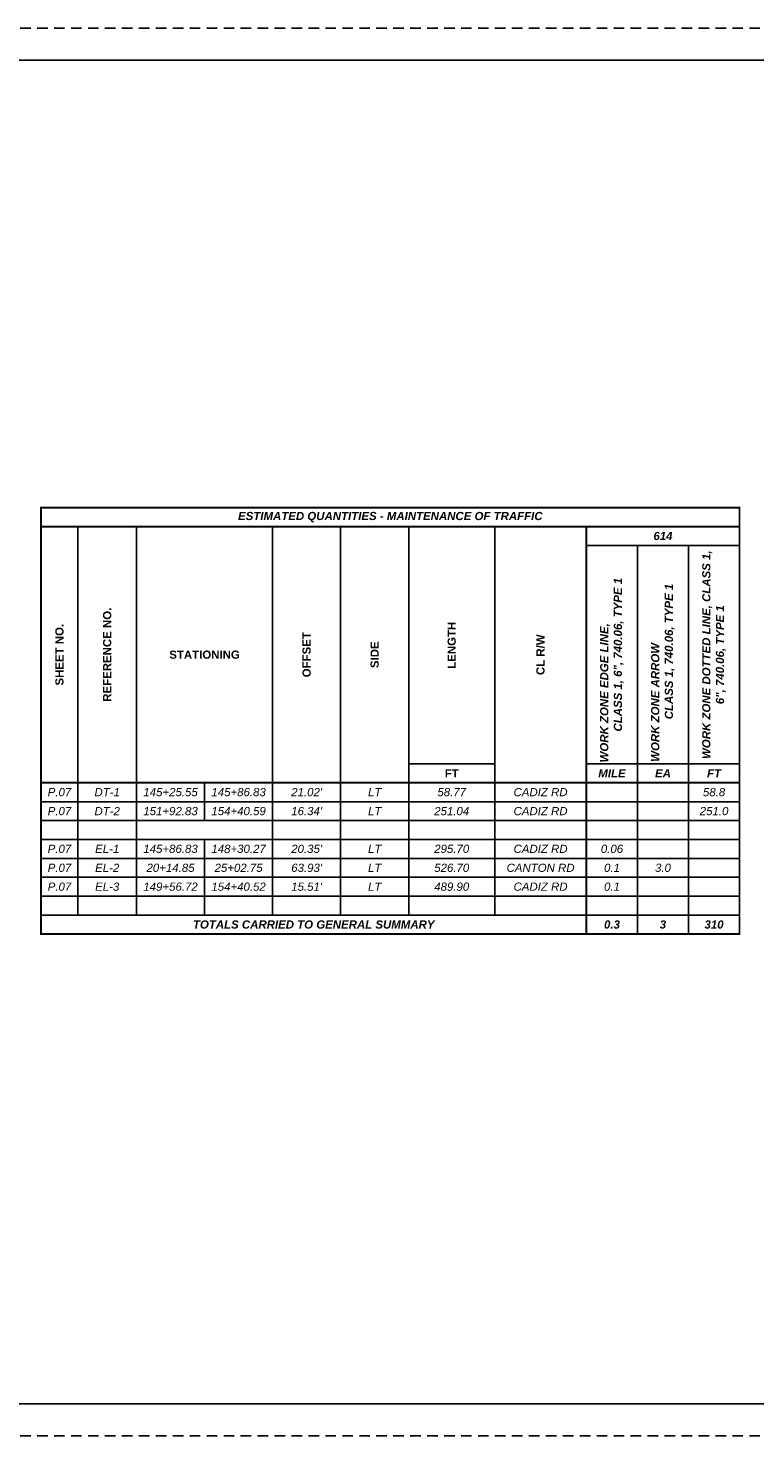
# Paper-space layout 'Layout1 (2)' of a CAD drawing. Header units: feet. Extents: x 0 to 34, y 0 to 22.
# Tile 2 of 3: x 11.5 to 22.9, y 0 to 22. Entities that reach past the tile are written whole.
import ezdxf

# ---------------------------------------------------------------- set-up
doc = ezdxf.new("R2010")
doc.units = ezdxf.units.FT
doc.header["$MEASUREMENT"] = 0
doc.linetypes.add('cl20', pattern=[100, 5, -5, 80, -5, 5])
doc.linetypes.add('OhDOT_USTN3', pattern=[0.22, 0.165, -0.055])
for name, color, linetype in [('GE_X_CL_20', 7, 'cl20'), ('SH_Border', 7, 'Continuous'), ('SH_Cut_Line', 7, 'OhDOT_USTN3')]:
    doc.layers.add(name, color=color, linetype=linetype)
doc.styles.add('Slanted-Normal', font='calibrii.ttf', dxfattribs={"height": 0.14})

# ---------------------------------------------------------------- blocks, each defined once
blk = doc.blocks.new('*A973')
at = {"layer": 'GE_X_CL_20', "color": 7, "linetype": 'Continuous', "ltscale": 0.083333, "const_width": 0.0208}
blk.add_lwpolyline([(7.698, 0), (0, 0), (0, -4.698), (7.698, -4.698)], close=True, dxfattribs=at)
for points in [[(0, -0.208), (7.698, -0.208)], [(6.01, -0.208), (6.01, -4.698)], [(0, -3.031), (7.698, -3.031)], [(0, -4.49), (7.698, -4.49)]]:
    blk.add_lwpolyline(points, dxfattribs=at)
at = {"layer": 'GE_X_CL_20', "color": 7, "linetype": 'Continuous', "ltscale": 0.083333}
for points in [[(0.406, -0.208), (0.406, -4.49)], [(1.052, -0.208), (1.052, -4.49)], [(2.552, -0.208), (2.552, -4.49)], [(3.302, -0.208), (3.302, -4.49)], [(4.052, -0.208), (4.052, -4.49)], [(5, -0.208), (5, -4.49)], [(6.01, -0.417), (7.698, -0.417)], [(6.573, -0.417), (6.573, -4.698)], [(7.135, -0.417), (7.135, -4.698)], [(4.052, -2.823), (5, -2.823)], [(6.01, -2.823), (7.698, -2.823)], [(1.802, -3.031), (1.802, -3.448)], [(0, -3.24), (7.698, -3.24)], [(0, -3.448), (7.698, -3.448)], [(0, -3.656), (7.698, -3.656)], [(1.802, -3.656), (1.802, -4.49)], [(0, -3.865), (7.698, -3.865)], [(0, -4.073), (7.698, -4.073)], [(0, -4.281), (7.698, -4.281)]]:
    blk.add_lwpolyline(points, dxfattribs=at)
at = {"layer": 'GE_X_CL_20', "color": 7, "char_height": 0.09028, "attachment_point": 5, "style": 'Slanted-Normal'}
for s, insert in [('\\fArial|b1|i1|c0|p34;ESTIMATED QUANTITIES - MAINTENANCE OF TRAFFIC', (3.849, -0.104)), ('\\fArial|b1|i1|c0|p34;614', (6.854, -0.312)), ('\\fArial|b1|i0|c0|p34;FT', (4.526, -2.927)), ('\\fArial|b1|i1|c0|p34;MILE', (6.292, -2.927)), ('\\fArial|b1|i1|c0|p34;EA', (6.854, -2.927)), ('\\fArial|b1|i1|c0|p34;FT', (7.417, -2.927)), ('\\fArial|b0|i1|c0|p34;P.07', (0.203, -3.135)), ('\\fArial|b0|i1|c0|p34;DT-1', (0.729, -3.135)), ('\\fArial|b0|i1|c0|p34;145+25.55', (1.427, -3.135)), ('\\fArial|b0|i1|c0|p34;145+86.83', (2.177, -3.135)), ("\\fArial|b0|i1|c0|p34;21.02'", (2.927, -3.135)), ('\\fArial|b0|i1|c0|p34;LT', (3.677, -3.135)), ('\\fArial|b0|i1|c0|p34;58.77', (4.526, -3.135)), ('\\fArial|b0|i1|c0|p34;CADIZ RD', (5.505, -3.135)), ('\\fArial|b0|i1|c0|p34;58.8', (7.417, -3.135)), ('\\fArial|b0|i1|c0|p34;P.07', (0.203, -3.344)), ('\\fArial|b0|i1|c0|p34;DT-2', (0.729, -3.344)), ('\\fArial|b0|i1|c0|p34;151+92.83', (1.427, -3.344)), ('\\fArial|b0|i1|c0|p34;154+40.59', (2.177, -3.344)), ("\\fArial|b0|i1|c0|p34;16.34'", (2.927, -3.344)), ('\\fArial|b0|i1|c0|p34;LT', (3.677, -3.344)), ('\\fArial|b0|i1|c0|p34;251.04', (4.526, -3.344)), ('\\fArial|b0|i1|c0|p34;CADIZ RD', (5.505, -3.344)), ('\\fArial|b0|i1|c0|p34;251.0', (7.417, -3.344)), ('\\fArial|b0|i1|c0|p34;P.07', (0.203, -3.76)), ('\\fArial|b0|i1|c0|p34;EL-1', (0.729, -3.76)), ('\\fArial|b0|i1|c0|p34;145+86.83', (1.427, -3.76)), ('\\fArial|b0|i1|c0|p34;148+30.27', (2.177, -3.76)), ("\\fArial|b0|i1|c0|p34;20.35'", (2.927, -3.76)), ('\\fArial|b0|i1|c0|p34;LT', (3.677, -3.76)), ('\\fArial|b0|i1|c0|p34;295.70', (4.526, -3.76)), ('\\fArial|b0|i1|c0|p34;CADIZ RD', (5.505, -3.76)), ('\\fArial|b0|i1|c0|p34;0.06', (6.292, -3.76)), ('\\fArial|b0|i1|c0|p34;P.07', (0.203, -3.969)), ('\\fArial|b0|i1|c0|p34;EL-2', (0.729, -3.969)), ('\\fArial|b0|i1|c0|p34;20+14.85', (1.427, -3.969)), ('\\fArial|b0|i1|c0|p34;25+02.75', (2.177, -3.969)), ("\\fArial|b0|i1|c0|p34;63.93'", (2.927, -3.969)), ('\\fArial|b0|i1|c0|p34;LT', (3.677, -3.969)), ('\\fArial|b0|i1|c0|p34;526.70', (4.526, -3.969)), ('\\fArial|b0|i1|c0|p34;CANTON RD', (5.505, -3.969)), ('\\fArial|b0|i1|c0|p34;0.1', (6.292, -3.969)), ('\\fArial|b0|i1|c0|p34;3.0', (6.854, -3.969)), ('\\fArial|b0|i1|c0|p34;P.07', (0.203, -4.177)), ('\\fArial|b0|i1|c0|p34;EL-3', (0.729, -4.177)), ('\\fArial|b0|i1|c0|p34;149+56.72', (1.427, -4.177)), ('\\fArial|b0|i1|c0|p34;154+40.52', (2.177, -4.177)), ("\\fArial|b0|i1|c0|p34;15.51'", (2.927, -4.177)), ('\\fArial|b0|i1|c0|p34;LT', (3.677, -4.177)), ('\\fArial|b0|i1|c0|p34;489.90', (4.526, -4.177)), ('\\fArial|b0|i1|c0|p34;CADIZ RD', (5.505, -4.177)), ('\\fArial|b0|i1|c0|p34;0.1', (6.292, -4.177)), ('\\fArial|b1|i1|c0|p34;TOTALS CARRIED TO GENERAL SUMMARY', (3.005, -4.594)), ('\\fArial|b1|i1|c0|p34;0.3', (6.292, -4.594)), ('\\fArial|b1|i1|c0|p34;3', (6.854, -4.594)), ('\\fArial|b1|i1|c0|p34;310', (7.417, -4.594))]:
    blk.add_mtext(s, dxfattribs=dict(at, insert=insert))
at = {"layer": 'GE_X_CL_20', "color": 7, "char_height": 0.09028, "attachment_point": 5, "rotation": 90, "style": 'Slanted-Normal'}
for s, insert, width in [('\\fArial|b1|i1|c0|p34;WORK ZONE DOTTED LINE, CLASS 1, 6", 740.06, TYPE 1', (7.417, -1.62), 2.40625), ('\\fArial|b1|i1|c0|p34;WORK ZONE EDGE LINE,                         CLASS 1, 6", 740.06, TYPE 1', (6.292, -1.62), 2.40625), ('\\fArial|b1|i1|c0|p34;WORK ZONE ARROW                                  CLASS 1, 740.06, TYPE 1', (6.854, -1.62), 2.40625), ('\\fArial|b1|i0|c0|p34;LENGTH', (4.526, -1.516), 2.61458), ('\\fArial|b1|i0|c0|p34;OFFSET', (2.927, -1.62), 2.82292), ('\\fArial|b1|i0|c0|p34;SIDE', (3.677, -1.62), 2.82292), ('\\fArial|b1|i0|c0|p34;CL R/W', (5.505, -1.62), 2.82292)]:
    blk.add_mtext(s, dxfattribs=dict(at, insert=insert, width=width))
for s, insert in [('\\fArial|b1|i0|c0|p34;REFERENCE NO.', (0.729, -1.62)), ('\\fArial|b1|i0|c0|p34;SHEET NO.', (0.203, -1.62))]:
    blk.add_mtext(s, dxfattribs=dict(at, insert=insert))
at = {"layer": 'GE_X_CL_20', "color": 7, "insert": (1.802, -1.62), "char_height": 0.09028, "width": 1.41667, "attachment_point": 5, "style": 'Slanted-Normal'}
blk.add_mtext('\\fArial|b1|i0|c0|p34;STATIONING', dxfattribs=at)

psp = doc.layouts.new('Layout1 (2)')

# ---------------------------------------------------------------- linework, layer by layer
at = {"layer": 'SH_Border', "linetype": 'Continuous', "flags": 128}
psp.add_lwpolyline([(0.5, 21.5), (33.5, 21.5), (33.5, 0.5), (0.5, 0.5), (0.5, 21.5)], close=True, dxfattribs=at)
at = {"layer": 'SH_Cut_Line', "color": 7, "linetype": 'OhDOT_USTN3', "flags": 128}
psp.add_lwpolyline([(0, 0), (34, 0), (34, 22), (0, 22), (0, 0)], close=True, dxfattribs=at)

# ---------------------------------------------------------------- block references
at = {"layer": 'GE_X_CL_20', "xscale": 1.418, "yscale": 1.418, "zscale": 1.418}
psp.add_blockref('*A973', (11.721, 14.505), dxfattribs=at)

doc.saveas('drawing.dxf')
